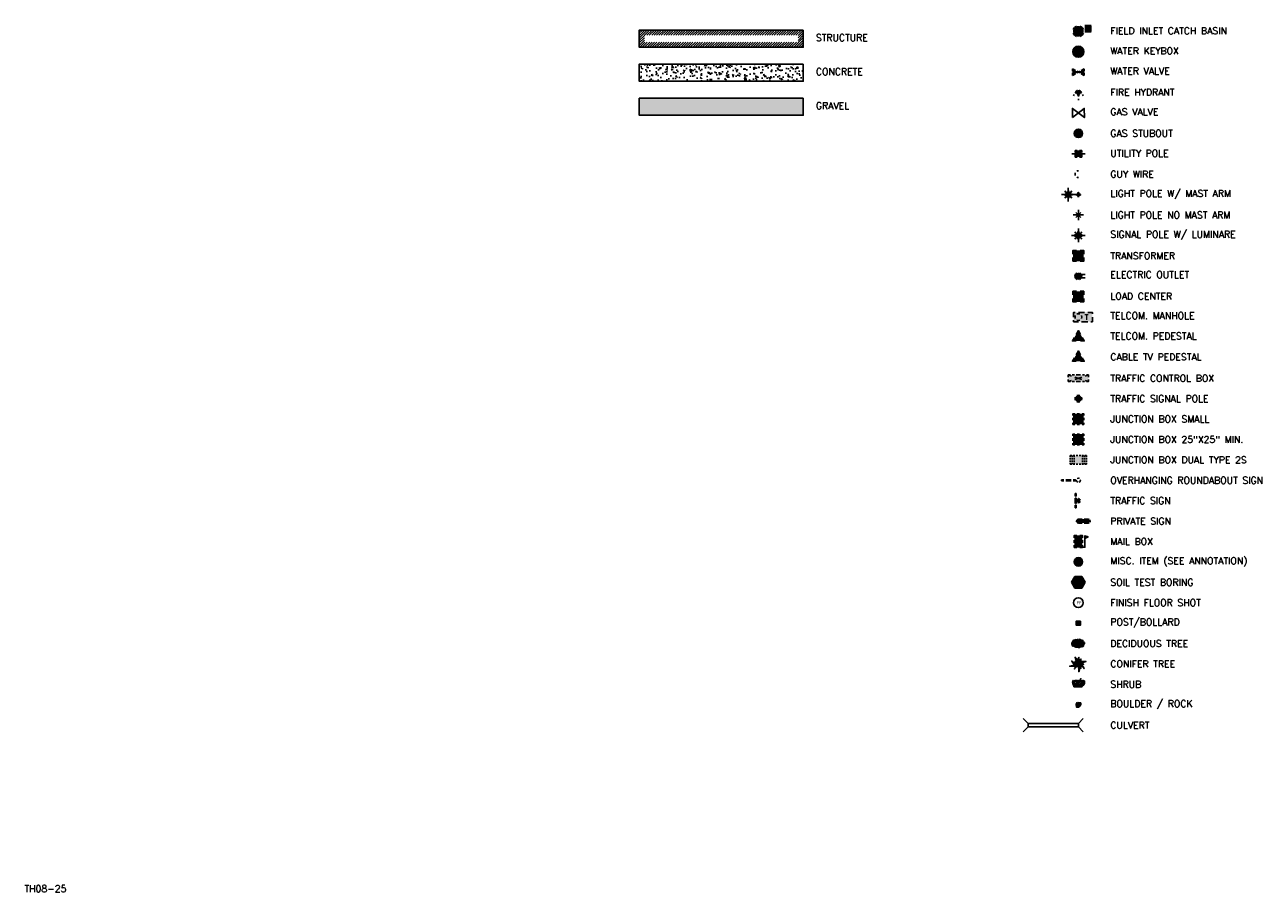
# Model space of a CAD drawing. Header units: feet. Extents: x 351431 to 355879, y 310968 to 329728.
# Tile 256 of 256: x 352930 to 353841, y 327866 to 328503. Entities that reach past the tile are written whole.
import ezdxf
from ezdxf.enums import TextEntityAlignment as Align

# ---------------------------------------------------------------- set-up
doc = ezdxf.new("R2010")
doc.units = ezdxf.units.FT
doc.header["$MEASUREMENT"] = 0
for name, color, linetype in [('EHIST', 56, 'Continuous'), ('EHYSC', 161, 'Continuous'), ('EHYSU', 2, 'Continuous'), ('ES-MASK', 155, 'Continuous'), ('ESMask', 155, 'Continuous'), ('ETGH', 4, 'Continuous'), ('S-LEGEND', 2, 'Continuous')]:
    doc.layers.add(name, color=color, linetype=linetype)
doc.styles.add('ANNO-TOPO', font='simplex.shx')
doc.styles.add('L100', font='simplex', dxfattribs={"height": 5})
doc.styles.add('L140', font='simplex', dxfattribs={"height": 7})
doc.styles.add('L60', font='simplex', dxfattribs={"height": 2.4})
doc.styles.add('L80', font='simplex', dxfattribs={"height": 4})

# ---------------------------------------------------------------- blocks, each defined once
blk = doc.blocks.new('TH')
blk.add_hatch(color=256).paths.add_polyline_path([(-0.05, 0.087), (0.05, 0.087), (0.1, 0), (0.05, -0.087), (-0.05, -0.087), (-0.1, 0)])
for p, q in [((-0.1, 0), (-0.05, 0.087)), ((-0.05, -0.087), (-0.1, 0)), ((-0.05, 0.087), (0.05, 0.087)), ((0.05, 0.087), (0.1, 0)), ((0.1, 0), (0.05, -0.087)), ((0.05, -0.087), (-0.05, -0.087))]:
    blk.add_line(p, q)
blk.add_text('TH', height=0.06).set_placement((-0.053, -0.026))
blk = doc.blocks.new('ESIELOUT')
for p, q in [((-0.043, 0.025), (0.1, 0.025)), ((0.1, -0.025), (-0.043, -0.025))]:
    blk.add_line(p, q)
for start, end in [(109.5043, 250.4953), (289.6904, 70.3091)]:
    blk.add_arc((0, 0), 0.05, start, end)
at = {"layer": 'ESMask', "const_width": 0.05}
blk.add_lwpolyline([(0.008, -0.024, 0.998377), (-0.008, 0.024, 1.001626), (0.008, -0.024, -0.622608)], format="xyb", dxfattribs=at)
at = {"layer": 'ESMask'}
for points in [[(0, 0), (-0.017, 0.047)], [(0.017, -0.047), (0, 0)]]:
    blk.add_lwpolyline(points, dxfattribs=at)
blk = doc.blocks.new('ESIPOST')
blk.add_lwpolyline([(0.03, 0.03), (0.03, -0.03), (-0.03, -0.03), (-0.03, 0.03), (0.03, 0.03)])
at = {"layer": 'ESMask'}
blk.add_solid([(-0.03, -0.03), (-0.03, 0.03), (0.03, -0.03), (0.03, 0.03)], dxfattribs=at)
blk = doc.blocks.new('ESUANCHOR')
for start, end in [(155, 205), (90, 115), (245, 270)]:
    blk.add_arc((0, 0), 0.0492, start, end)
blk = doc.blocks.new('ESUDFI')
for p, q in [((-0.025, 0.012), (-0.012, 0.025)), ((-0.012, -0.012), (0.012, 0.012)), ((0.001, 0.038), (0.013, 0.051)), ((0.024, 0.024), (0.037, 0.037)), ((0.038, 0.001), (0.051, 0.014)), ((-0.051, -0.014), (-0.037, 0)), ((-0.037, -0.037), (-0.024, -0.024)), ((-0.013, -0.051), (0, -0.037)), ((0.013, -0.024), (0.025, -0.012))]:
    blk.add_line(p, q)
for radius, start, end in [(0.0787, 110, 160), (0.0525, 152.8055, 297.8903), (0.0525, 332.8055, 117.8903), (0.0787, 20, 70), (0.0787, 200, 250), (0.0787, 290, 340)]:
    blk.add_arc((0, 0), radius, start, end)
at = {"layer": 'ESMask', "const_width": 0.0787}
blk.add_lwpolyline([(-0.039, 0, 1), (0.039, 0, 1)], format="xyb", close=True, dxfattribs=at)
at = {"layer": 'ESMask', "color": 155}
blk.add_solid([(0.091, -0.018), (0.091, 0.096), (0.193, -0.018), (0.193, 0.096)], dxfattribs=at)
at = {"style": 'L80'}
blk.add_text('FI', height=0.08, dxfattribs=at).set_placement((0.108, -0.001))
blk = doc.blocks.new('ESUELOAD')
for p, q in [((-0.079, 0.079), (-0.053, 0.053)), ((-0.026, 0.026), (0.026, -0.026)), ((-0.026, -0.026), (0.026, 0.026)), ((0.053, 0.053), (0.079, 0.079)), ((-0.079, -0.079), (-0.053, -0.053)), ((0.053, -0.053), (0.079, -0.079))]:
    blk.add_line(p, q)
for points in [[(-0.079, 0.026), (-0.079, 0.079), (-0.026, 0.079)], [(0.026, 0.079), (0.079, 0.079), (0.079, 0.026)], [(-0.026, -0.079), (-0.079, -0.079), (-0.079, -0.026)], [(0.079, -0.026), (0.079, -0.079), (0.026, -0.079)]]:
    blk.add_lwpolyline(points)
at = {"layer": 'ESMask'}
blk.add_solid([(-0.079, -0.079), (-0.079, 0.079), (0.079, -0.079), (0.079, 0.079)], dxfattribs=at)
blk = doc.blocks.new('ESUETRANS')
for p, q in [((-0.079, 0.079), (-0.031, 0.031)), ((0.031, 0.031), (0.079, 0.079)), ((-0.079, -0.079), (-0.031, -0.031)), ((0.031, -0.031), (0.079, -0.079))]:
    blk.add_line(p, q)
for points in [[(-0.079, 0.026), (-0.079, 0.079), (-0.026, 0.079)], [(0.026, 0.079), (0.079, 0.079), (0.079, 0.026)], [(-0.079, -0.079), (-0.079, -0.026)], [(-0.026, -0.079), (-0.079, -0.079)], [(0.079, -0.026), (0.079, -0.079), (0.026, -0.079)]]:
    blk.add_lwpolyline(points)
at = {"layer": 'ESMask'}
blk.add_solid([(-0.079, 0.079), (-0.079, -0.079), (0.079, 0.079), (0.079, -0.079)], dxfattribs=at)
at = {"style": 'L80'}
blk.add_text('E', height=0.08, dxfattribs=at).set_placement((-0.023, -0.039))
blk = doc.blocks.new('ESUFHYDRANT')
at = {"layer": 'ESMask'}
h = blk.add_hatch(color=256, dxfattribs=at)
edge = h.paths.add_edge_path()
edge.add_arc((0, 0), 0.0366, 0, 360)
for p, q in [((-0.034, 0.014), (-0.045, -0.004)), ((0.034, 0.014), (0.045, -0.004)), ((-0.061, -0.029), (-0.072, -0.046)), ((0.001, -0.037), (0.001, -0.06)), ((0.001, -0.09), (0.001, -0.113)), ((0.061, -0.029), (0.072, -0.046))]:
    blk.add_line(p, q)
for start, end in [(113.5027, 198.7163), (341.5234, 67.3915), (244.7963, 295.4434)]:
    blk.add_arc((0, 0), 0.0366, start, end)
blk = doc.blocks.new('ESUgasvalve')
blk.add_lwpolyline([(-0.087, -0.068), (-0.088, 0.068), (0.088, -0.068), (0.087, 0.068)], close=True)
at = {"layer": 'ESMask'}
for points in [[(0, 0), (-0.087, -0.068), (-0.088, 0.068), (0, 0)], [(0, 0), (0.087, 0.068), (0.088, -0.068), (0, 0)]]:
    blk.add_solid(points, dxfattribs=at)
blk = doc.blocks.new('ESUPOLE')
for p, q in [((-0.049, 0), (-0.098, 0)), ((-0.049, 0.049), (-0.017, 0.049)), ((-0.049, 0.017), (-0.049, 0.049)), ((0.017, 0.049), (0.049, 0.049)), ((0.049, 0.049), (0.049, 0.017)), ((0.098, 0), (0.049, 0)), ((-0.049, -0.049), (-0.049, -0.017)), ((-0.017, -0.049), (-0.049, -0.049)), ((0.049, -0.049), (0.017, -0.049)), ((0.049, -0.017), (0.049, -0.049))]:
    blk.add_line(p, q)
at = {"layer": 'ESMask'}
blk.add_solid([(-0.049, -0.049), (-0.049, 0.049), (0.049, -0.049), (0.049, 0.049)], dxfattribs=at)
blk = doc.blocks.new('ESUTMHOLE')
for points in [[(-0.046, 0.069), (-0.069, 0.069), (-0.069, 0)], [(0.092, 0.069), (0, 0.069)], [(0.207, 0.046), (0.207, 0.069), (0.138, 0.069)], [(0.184, -0.069), (0.207, -0.069), (0.207, 0)], [(-0.069, -0.046), (-0.069, -0.069)], [(-0.069, -0.069), (0, -0.069)], [(0.046, -0.069), (0.138, -0.069)]]:
    blk.add_lwpolyline(points)
for start, end in [(155, 205), (65, 115), (335, 25), (245, 295)]:
    blk.add_arc((0, 0), 0.0492, start, end)
at = {"layer": 'ESMask'}
blk.add_solid([(-0.069, -0.069), (-0.069, 0.069), (0.207, -0.069), (0.207, 0.069)], dxfattribs=at)
at = {"style": 'L80'}
blk.add_text('T', height=0.08, dxfattribs=at).set_placement((0.094, -0.042))
blk = doc.blocks.new('ESUTPED')
for points in [[(-0.032, 0.044), (0, 0.1), (0.032, 0.044)], [(-0.032, -0.05), (-0.087, -0.05), (-0.058, -0.001)], [(0.058, -0.001), (0.087, -0.05), (0.032, -0.05)]]:
    blk.add_lwpolyline(points)
at = {"layer": 'ESMask'}
blk.add_solid([(-0.087, -0.05), (0, 0.1), (0.087, -0.05)], dxfattribs=at)
at = {"style": 'L60'}
blk.add_text('T', height=0.0528, dxfattribs=at).set_placement((0, 0), align=Align.MIDDLE)
blk = doc.blocks.new('ESUVALVE')
for p, q in [((-0.087, 0.012), (-0.087, 0.049)), ((-0.043, 0.025), (-0.087, 0.049)), ((0.022, -0.012), (-0.022, 0.012)), ((0.022, 0.012), (-0.022, -0.012)), ((0.087, 0.049), (0.043, 0.025)), ((0.087, 0.012), (0.087, 0.049)), ((-0.087, -0.049), (-0.087, -0.012)), ((-0.043, -0.025), (-0.087, -0.049)), ((0.087, -0.049), (0.043, -0.025)), ((0.087, -0.049), (0.087, -0.012))]:
    blk.add_line(p, q)
at = {"layer": 'ESMask'}
blk.add_solid([(-0.087, -0.049), (-0.087, 0.049), (0.087, 0.049), (0.087, -0.049)], dxfattribs=at)
blk = doc.blocks.new('ESUVPED')
for points in [[(-0.033, -0.049), (-0.087, -0.049), (-0.058, 0)], [(-0.033, 0.044), (0, 0.101), (0.032, 0.044)], [(0.058, 0), (0.086, -0.049), (0.032, -0.049)]]:
    blk.add_lwpolyline(points)
at = {"layer": 'ESMask'}
blk.add_solid([(-0.087, -0.049), (0, 0.101), (0.086, -0.049)], dxfattribs=at)
at = {"style": 'L60'}
blk.add_text('V', height=0.0528, dxfattribs=at).set_placement((-0.001, 0.004), align=Align.MIDDLE)
blk = doc.blocks.new('ESUWKEY')
at = {"layer": 'ESMask'}
h = blk.add_hatch(color=256, dxfattribs=at)
edge = h.paths.add_edge_path()
edge.add_arc((0, 0), 0.0818, 0, 360)
for p, q in [((-0.036, 0.02), (-0.071, 0.041)), ((-0.071, 0.01), (-0.071, 0.041)), ((0.018, -0.01), (-0.018, 0.01)), ((0.018, 0.01), (-0.018, -0.01)), ((0.071, 0.041), (0.036, 0.02)), ((0.071, 0.01), (0.071, 0.041)), ((-0.071, -0.041), (-0.071, -0.01)), ((-0.036, -0.02), (-0.071, -0.041)), ((0.071, -0.041), (0.036, -0.02)), ((0.071, -0.041), (0.071, -0.01))]:
    blk.add_line(p, q)
blk.add_circle((0, 0), 0.0818)
blk = doc.blocks.new('ESIBLDR')
blk.add_lwpolyline([(-0.007, 0.033), (-0.023, 0.027), (-0.03, 0.006), (-0.028, -0.033), (-0.01, -0.034), (0.008, -0.037), (0.022, -0.02), (0.034, 0.003), (0.034, 0.027), (0.008, 0.027)], close=True)
at = {"layer": 'ESMask'}
for points in [[(0.008, 0.027), (-0.007, 0.033), (-0.03, 0.006), (-0.023, 0.027)], [(-0.028, -0.033), (0.008, 0.027), (-0.03, 0.006), (0.008, 0.027)], [(0.022, -0.02), (0.008, -0.037), (0.008, 0.027), (-0.028, -0.033)], [(0.008, 0.027), (0.034, 0.027), (0.022, -0.02), (0.034, 0.003)]]:
    blk.add_solid(points, dxfattribs=at)
blk = doc.blocks.new('ESIDTREE')
blk.add_lwpolyline([(-0.083, 0.021, -0.658219), (-0.054, 0.049, -0.594626), (-0.025, 0.05, -0.704437), (0.005, 0.05, -0.885068), (0.042, 0.044, -0.916303), (0.072, 0.022, -1.027393), (0.075, -0.014, -0.880235), (0.036, -0.043, -0.569977), (-0.009, -0.052, -0.370407), (-0.061, -0.036, -0.824221), (-0.092, -0.01, -0.566054), (-0.083, 0.021, -0.480508)], format="xyb")
at = {"layer": 'ESMask', "const_width": 0.01}
blk.add_lwpolyline([(-0.078, 0.023, -0.792768), (-0.051, 0.041, -0.768721), (-0.029, 0.047, 0.639322), (-0.02, 0.048, -0.704437), (0, 0.048, 0.72706), (0.01, 0.048, -0.885068), (0.037, 0.044, 0.713475), (0.045, 0.041, -0.916303), (0.068, 0.025, 0.615666), (0.073, 0.017, -1.027393), (0.075, -0.009, 0.556873), (0.071, -0.017, -0.880235), (0.04, -0.04, 0.556256), (0.032, -0.041, -0.62875), (-0.007, -0.046, -0.457201), (-0.06, -0.028, -1.148825), (-0.085, -0.009, -0.666281), (-0.081, 0.016, 0.45741)], format="xyb", close=True, dxfattribs=at)
at = {"layer": 'ESMask'}
for points in [[(-0.083, 0.021), (-0.092, -0.01), (0.072, 0.022), (0.075, -0.014)], [(-0.083, 0.021), (-0.054, 0.049), (0.072, 0.022), (0.042, 0.044)], [(-0.079, 0.033), (-0.073, 0.024), (-0.064, 0.047), (-0.057, 0.037)], [(-0.019, 0.044), (-0.016, 0.053), (0, 0.042), (-0.001, 0.052)], [(0.01, 0.043), (0.017, 0.057), (0.035, 0.04), (0.034, 0.055)], [(0.045, 0.038), (0.056, 0.046), (0.063, 0.023), (0.07, 0.033)], [(0.07, -0.007), (0.085, -0.004), (0.069, 0.017), (0.082, 0.015)], [(-0.087, -0.008), (-0.084, -0.034), (0.075, -0.011), (0.065, -0.043)], [(-0.049, -0.033), (-0.05, -0.043), (0.029, -0.038), (0.018, -0.055)]]:
    blk.add_solid(points, dxfattribs=at)
blk = doc.blocks.new('ESIMAIL')
for points in [[(-0.06, 0.054), (-0.06, 0.09), (-0.021, 0.09)], [(-0.06, -0.018), (-0.06, 0.018)], [(0.02, 0.09), (0.06, 0.09), (0.06, 0.054)], [(0.06, -0.085), (0.097, -0.085), (0.097, 0.084), (0.142, 0.067), (0.097, 0.045)], [(0.06, 0.018), (0.06, -0.018)], [(-0.06, -0.09), (-0.06, -0.054)], [(-0.021, -0.09), (-0.06, -0.09)], [(0.06, -0.054), (0.06, -0.09), (0.02, -0.09)]]:
    blk.add_lwpolyline(points)
at = {"layer": 'ESMask'}
for points in [[(-0.06, 0.09), (-0.06, -0.09), (0.06, 0.09), (0.061, -0.091)], [(0.097, 0.045), (0.142, 0.067), (0.097, 0.084), (0.097, 0.045)]]:
    blk.add_solid(points, dxfattribs=at)
at = {"style": 'L80'}
blk.add_text('MB', height=0.08, rotation=90, dxfattribs=at).set_placement((0.037, -0.069))
blk = doc.blocks.new('ESIPUBSIGN')
at = {"layer": 'ESMask'}
h = blk.add_hatch(color=256, dxfattribs=at)
edge = h.paths.add_edge_path()
edge.add_arc((0, 0), 0.03, 90, 450)
for p, q in [((-0.03, 0.105), (-0.045, 0.105)), ((-0.045, 0.105), (-0.045, 0.066)), ((-0.045, 0.038), (-0.045, -0.039)), ((-0.03, 0.105), (-0.03, 0.066)), ((-0.03, 0.038), (-0.03, -0.039)), ((-0.045, -0.067), (-0.045, -0.106)), ((-0.03, -0.106), (-0.045, -0.106)), ((-0.03, -0.067), (-0.03, -0.106))]:
    blk.add_line(p, q)
for start, end in [(144.2314, 216.3563), (17.9702, 107.0495), (253.5383, 340.7883)]:
    blk.add_arc((0, 0), 0.03, start, end)
blk.add_solid([(-0.045, -0.106), (-0.03, -0.106), (-0.045, 0.105), (-0.03, 0.105)], dxfattribs=at)
blk = doc.blocks.new('ESIPVTSIGN')
for p, q in [((0.057, 0.029), (0, 0.029)), ((0.143, 0.029), (0.086, 0.029)), ((0, -0.029), (0.057, -0.029)), ((0.086, -0.029), (0.143, -0.029))]:
    blk.add_line(p, q)
for centre, start, end in [((0, 0), 145.0682, 214.9318), ((0, 0), 55.0682, 124.9318), ((0, 0), 325.0682, 34.9318), ((0.143, 0), 145.0682, 214.9318), ((0.143, 0), 55.0682, 124.9318), ((0.143, 0), 325.0682, 34.9318), ((0, 0), 235.0682, 304.9318), ((0.143, 0), 235.0682, 304.9318)]:
    blk.add_arc(centre, 0.0286, start, end)
at = {"layer": 'ESMask', "const_width": 0.0286}
for points in [[(0.005, -0.013, 0.998377), (-0.005, 0.013, 1.001626), (0.005, -0.013, -0.622608)], [(0.148, -0.013, 0.998377), (0.138, 0.013, 1.001626), (0.148, -0.013, -0.622608)]]:
    blk.add_lwpolyline(points, format="xyb", dxfattribs=at)
at = {"layer": 'ESMask'}
blk.add_solid([(0, 0.029), (0.143, 0.029), (0, -0.029), (0.143, -0.029)], dxfattribs=at)
blk = doc.blocks.new('ESISHRUB')
blk.add_lwpolyline([(-0.065, -0.037), (0.052, -0.036), (0.055, -0.028), (0.079, -0.006), (0.09, 0.018), (0.092, 0.051), (0.068, 0.035), (0.078, 0.059), (0.06, 0.034), (0.062, 0.058), (0.046, 0.032), (0.039, 0.059), (0.033, 0.036), (0.03, 0.06), (0.037, 0.084), (0.029, 0.06), (0.021, 0.034), (0.019, 0.059), (0.009, 0.034), (0.004, 0.008), (0, 0.037), (-0.002, 0.06), (-0.013, 0.037), (-0.015, 0.06), (-0.026, 0.037), (-0.032, 0.061), (-0.033, 0.037), (-0.042, 0.06), (-0.05, 0.037), (-0.051, 0.061), (-0.058, 0.037), (-0.06, 0.011), (-0.066, 0.035), (-0.079, 0.058), (-0.069, 0.034), (-0.072, 0.01), (-0.088, 0.035), (-0.08, 0.011), (-0.07, -0.012)], close=True)
at = {"layer": 'ESMask'}
for points in [[(-0.088, 0.035), (-0.08, 0.011), (-0.072, 0.01), (-0.07, -0.012)], [(-0.079, 0.058), (-0.069, 0.034), (-0.066, 0.035), (-0.079, 0.058)], [(-0.069, 0.034), (-0.072, 0.01), (-0.066, 0.035), (-0.06, 0.011)], [(-0.07, -0.012), (-0.06, 0.011), (-0.072, 0.01), (-0.07, -0.012)], [(-0.065, -0.037), (0.004, 0.008), (-0.07, -0.012), (-0.06, 0.011)], [(0.052, -0.036), (0.055, -0.028), (-0.065, -0.037), (0.004, 0.008)], [(-0.06, 0.011), (-0.05, 0.037), (-0.058, 0.037), (-0.06, 0.011)], [(-0.06, 0.011), (-0.05, 0.037), (-0.033, 0.037), (-0.06, 0.011)], [(-0.06, 0.011), (-0.033, 0.037), (-0.026, 0.037), (-0.06, 0.011)], [(-0.06, 0.011), (-0.026, 0.037), (-0.013, 0.037), (-0.06, 0.011)], [(-0.06, 0.011), (-0.013, 0.037), (0.004, 0.008), (0, 0.037)], [(-0.058, 0.037), (-0.051, 0.061), (-0.05, 0.037), (-0.058, 0.037)], [(-0.05, 0.037), (-0.042, 0.06), (-0.033, 0.037), (-0.05, 0.037)], [(-0.033, 0.037), (-0.032, 0.061), (-0.026, 0.037), (-0.033, 0.037)], [(-0.026, 0.037), (-0.015, 0.06), (-0.013, 0.037), (-0.026, 0.037)], [(-0.013, 0.037), (-0.002, 0.06), (0, 0.037), (-0.013, 0.037)], [(0.004, 0.008), (0.009, 0.034), (0.021, 0.034), (0.019, 0.059)], [(0.004, 0.008), (0.021, 0.034), (0.046, 0.032), (0.033, 0.036)], [(0.004, 0.008), (0.046, 0.032), (0.06, 0.034), (0.004, 0.008)], [(0.004, 0.008), (0.06, 0.034), (0.055, -0.028), (0.079, -0.006)], [(0.021, 0.034), (0.029, 0.06), (0.033, 0.036), (0.03, 0.06)], [(0.029, 0.06), (0.037, 0.084), (0.03, 0.06), (0.029, 0.06)], [(0.033, 0.036), (0.039, 0.059), (0.046, 0.032), (0.033, 0.036)], [(0.046, 0.032), (0.062, 0.058), (0.06, 0.034), (0.046, 0.032)], [(0.06, 0.034), (0.078, 0.059), (0.068, 0.035), (0.06, 0.034)], [(0.06, 0.034), (0.068, 0.035), (0.079, -0.006)], [(0.068, 0.035), (0.092, 0.051), (0.079, -0.006), (0.09, 0.018)]]:
    blk.add_solid(points, dxfattribs=at)
blk = doc.blocks.new('ESUELECTRO')
for p, q in [((-0.1, 0), (-0.05, 0)), ((-0.053, 0.053), (-0.035, 0.035)), ((0, 0.1), (0, 0.05)), ((0.053, 0.053), (0.035, 0.035)), ((0.05, 0), (0.1, 0)), ((-0.035, -0.035), (-0.053, -0.053)), ((0, -0.05), (0, -0.1)), ((0.035, -0.035), (0.053, -0.053))]:
    blk.add_line(p, q)
for start, end in [(157.6875, 202.3125), (67.3808, 113.2754), (337.2444, 22.338), (246.201, 290.9323)]:
    blk.add_arc((0, 0), 0.05, start, end)
at = {"layer": 'ESMask', "const_width": 0.0499}
blk.add_lwpolyline([(-0.025, 0, 1), (0.025, 0, 1)], format="xyb", close=True, dxfattribs=at)
blk = doc.blocks.new('ESUFCTRL')
for p, q in [((-0.148, 0.049), (-0.1, 0.033)), ((-0.05, 0.017), (0.05, -0.017)), ((-0.05, -0.017), (0.05, 0.017)), ((0.1, 0.033), (0.148, 0.049)), ((-0.148, -0.049), (-0.1, -0.033)), ((0.1, -0.033), (0.148, -0.049))]:
    blk.add_line(p, q)
for points in [[(-0.148, 0.017), (-0.148, 0.049), (-0.118, 0.049)], [(-0.089, 0.049), (-0.059, 0.049)], [(-0.03, 0.049), (0.03, 0.049)], [(0.059, 0.049), (0.089, 0.049)], [(0.118, 0.049), (0.148, 0.049), (0.148, 0.017)], [(-0.148, -0.049), (-0.148, -0.017)], [(-0.118, -0.049), (-0.148, -0.049)], [(-0.059, -0.049), (-0.089, -0.049)], [(0.03, -0.049), (-0.03, -0.049)], [(0.089, -0.049), (0.059, -0.049)], [(0.148, -0.017), (0.148, -0.049), (0.118, -0.049)]]:
    blk.add_lwpolyline(points)
at = {"layer": 'ESMask'}
blk.add_solid([(-0.148, -0.049), (-0.148, 0.049), (0.148, -0.049), (0.148, 0.049)], dxfattribs=at)
blk = doc.blocks.new('ESUFJBOX2')
for points in [[(-0.079, 0.054), (-0.079, 0.079), (-0.054, 0.079)], [(-0.079, -0.018), (-0.079, 0.018)], [(-0.052, 0.018), (-0.052, 0.052), (-0.018, 0.052)], [(-0.018, 0.079), (0.018, 0.079)], [(0.018, 0.052), (0.052, 0.052), (0.052, 0.018)], [(0.054, 0.079), (0.079, 0.079), (0.079, 0.054)], [(0.079, 0.018), (0.079, -0.018)], [(-0.079, -0.079), (-0.079, -0.054)], [(-0.054, -0.079), (-0.079, -0.079)], [(-0.052, -0.052), (-0.052, -0.018)], [(-0.018, -0.052), (-0.052, -0.052)], [(0.018, -0.079), (-0.018, -0.079)], [(0.052, -0.018), (0.052, -0.052), (0.018, -0.052)], [(0.079, -0.054), (0.079, -0.079), (0.054, -0.079)]]:
    blk.add_lwpolyline(points)
at = {"layer": 'ESMask'}
blk.add_solid([(-0.079, -0.079), (-0.079, 0.079), (0.079, -0.079), (0.079, 0.079)], dxfattribs=at)
blk = doc.blocks.new('ESUFJBOX3')
for p, q in [((-0.12, 0.062), (-0.096, 0.062)), ((-0.12, 0.042), (-0.12, 0.062)), ((-0.12, 0.008), (-0.12, 0.027)), ((-0.092, 0.042), (-0.092, 0.062)), ((-0.092, 0.008), (-0.092, 0.027)), ((-0.077, 0.062), (-0.053, 0.062)), ((-0.062, 0.042), (-0.062, 0.062)), ((-0.062, 0.008), (-0.062, 0.027)), ((-0.034, 0.062), (-0.01, 0.062)), ((0.01, 0.062), (0.034, 0.062)), ((0.053, 0.062), (0.077, 0.062)), ((0.062, 0.042), (0.062, 0.062)), ((0.062, 0.008), (0.062, 0.027)), ((0.092, 0.042), (0.092, 0.062)), ((0.092, 0.008), (0.092, 0.027)), ((0.096, 0.062), (0.12, 0.062)), ((0.12, 0.042), (0.12, 0.062)), ((0.12, 0.008), (0.12, 0.027)), ((-0.12, -0.027), (-0.12, -0.008)), ((-0.12, -0.062), (-0.12, -0.042)), ((-0.12, -0.062), (-0.096, -0.062)), ((-0.092, -0.027), (-0.092, -0.008)), ((-0.092, -0.062), (-0.092, -0.042)), ((-0.077, -0.062), (-0.053, -0.062)), ((-0.062, -0.027), (-0.062, -0.008)), ((-0.062, -0.062), (-0.062, -0.042)), ((-0.034, -0.062), (-0.01, -0.062)), ((0.01, -0.062), (0.034, -0.062)), ((0.053, -0.062), (0.077, -0.062)), ((0.062, -0.027), (0.062, -0.008)), ((0.062, -0.062), (0.062, -0.042)), ((0.092, -0.027), (0.092, -0.008)), ((0.092, -0.062), (0.092, -0.042)), ((0.096, -0.062), (0.12, -0.062)), ((0.12, -0.027), (0.12, -0.008)), ((0.12, -0.062), (0.12, -0.042))]:
    blk.add_line(p, q)
at = {"layer": 'ESMask'}
blk.add_solid([(-0.12, 0.062), (0.12, 0.062), (-0.12, -0.062), (0.12, -0.062)], dxfattribs=at)
blk = doc.blocks.new('ESUFSIG')
for start, end in [(155, 205), (65, 115), (335, 25), (245, 295)]:
    blk.add_arc((0, 0), 0.0492, start, end)
at = {"layer": 'ESMask', "const_width": 0.0492}
blk.add_lwpolyline([(-0.025, 0, 1), (0.025, 0, 1)], format="xyb", close=True, dxfattribs=at)
blk = doc.blocks.new('FFLR')
blk.add_circle((0, 0), 0.0722)
blk.add_text('FF', height=0.0446).set_placement((-0.027, -0.023))
blk = doc.blocks.new('ESICTREE')
blk.add_lwpolyline([(-0.023, 0.033), (0.009, 0.095), (0.012, 0.032), (0.038, 0.071), (0.037, 0.034), (0.112, 0.036), (0.051, 0.014), (0.078, -0.005), (0.036, -0.003), (0.005, -0.114), (0.002, -0.018), (-0.059, -0.074), (-0.037, -0.035), (-0.13, -0.035), (-0.058, -0.016), (-0.098, 0.043), (-0.046, 0), (-0.049, 0.04)], close=True)
for points in [[(-0.026, 0.033), (-0.048, 0.099), (-0.009, 0.06)], [(0.048, -0.004), (0.084, -0.067), (0.032, -0.016), (0.037, -0.063), (0.025, -0.043)]]:
    blk.add_lwpolyline(points)
at = {"layer": 'ESMask'}
for points in [[(-0.037, -0.035), (-0.058, -0.016), (-0.046, 0), (-0.098, 0.043)], [(-0.046, 0), (-0.037, -0.035), (-0.049, 0.04), (-0.023, 0.033)], [(-0.026, 0.033), (-0.048, 0.099), (-0.023, 0.033), (-0.009, 0.06)], [(-0.023, 0.033), (0.009, 0.095), (-0.037, -0.035), (0.002, -0.018)], [(0.002, -0.018), (0.009, 0.095), (0.036, -0.003), (0.012, 0.032)], [(0.012, 0.032), (0.038, 0.071), (0.036, -0.003), (0.037, 0.034)], [(0.037, 0.034), (0.112, 0.036), (0.036, -0.003), (0.051, 0.014)], [(0.036, -0.003), (0.051, 0.014), (0.078, -0.005)], [(-0.037, -0.035), (-0.13, -0.035), (-0.058, -0.016)], [(-0.037, -0.035), (0.002, -0.018), (-0.059, -0.074)], [(0.002, -0.018), (0.036, -0.003), (0.005, -0.114)], [(0.025, -0.043), (0.037, -0.063), (0.032, -0.016)], [(0.032, -0.016), (0.036, -0.003), (0.084, -0.067), (0.048, -0.004)]]:
    blk.add_solid(points, dxfattribs=at)
blk = doc.blocks.new('ESILLITE')
at = {"layer": 'ESMask'}
h = blk.add_hatch(color=256, dxfattribs=at)
edge = h.paths.add_edge_path()
edge.add_arc((0, 0), 0.0225, 0, 360)
for p, q in [((-0.016, 0.016), (-0.037, 0.037)), ((0, 0.075), (0, 0.022)), ((0.016, 0.016), (0.038, 0.038)), ((-0.023, 0), (-0.075, 0)), ((-0.016, -0.016), (-0.037, -0.037)), ((0, -0.023), (0, -0.075)), ((0.016, -0.016), (0.037, -0.037)), ((0.022, 0), (0.075, 0))]:
    blk.add_line(p, q)
for start, end in [(145.5453, 169.4253), (100.655, 124.235), (55.8359, 79.345), (10.5782, 34.5257), (190.7354, 214.1926), (235.503, 259.345), (280.655, 304.414), (325.7245, 349.2682)]:
    blk.add_arc((0, 0), 0.0225, start, end)
blk = doc.blocks.new('ESUFJBOX1')
for points in [[(-0.079, 0.054), (-0.079, 0.079), (-0.054, 0.079)], [(-0.079, -0.018), (-0.079, 0.018)], [(-0.018, 0.079), (0.018, 0.079)], [(0.054, 0.079), (0.079, 0.079), (0.079, 0.054)], [(0.079, 0.018), (0.079, -0.018)], [(-0.079, -0.079), (-0.079, -0.054)], [(-0.054, -0.079), (-0.079, -0.079)], [(0.018, -0.079), (-0.018, -0.079)], [(0.079, -0.054), (0.079, -0.079), (0.054, -0.079)]]:
    blk.add_lwpolyline(points)
at = {"layer": 'ESMask'}
blk.add_solid([(-0.079, -0.079), (-0.079, 0.079), (0.079, -0.079), (0.079, 0.079)], dxfattribs=at)
blk = doc.blocks.new('ESUFMALUM')
for p, q in [((-0.1, -0.148), (-0.05, -0.148)), ((-0.053, -0.095), (-0.035, -0.112)), ((0, -0.03), (0, -0.098)), ((0.053, -0.095), (0.035, -0.112)), ((0.05, -0.148), (0.1, -0.148)), ((-0.035, -0.183), (-0.053, -0.201)), ((0, -0.198), (0, -0.248)), ((0.035, -0.183), (0.053, -0.201))]:
    blk.add_line(p, q)
for centre, radius, start, end in [((0, 0), 0.0295, 153.6503, 206.3497), ((0, 0), 0.0295, 63.6503, 116.3497), ((0, 0), 0.0295, 333.6503, 26.3497), ((0, -0.148), 0.05, 166.7041, 193.2959), ((0, -0.148), 0.05, 121.7041, 148.2959), ((0, -0.148), 0.05, 211.7041, 238.2959), ((0, 0), 0.0295, 243.6503, 296.3497), ((0, -0.148), 0.05, 76.7041, 103.2959), ((0, -0.148), 0.05, 31.7041, 58.2959), ((0, -0.148), 0.05, 301.7041, 328.2959), ((0, -0.148), 0.05, 346.7041, 13.2959), ((0, -0.148), 0.05, 256.7041, 283.2959)]:
    blk.add_arc(centre, radius, start, end)
at = {"layer": 'ESMask'}
for points, const_width in [([(-0.015, 0, 1), (0.015, 0, 1)], 0.0295), ([(-0.025, -0.148, 1), (0.025, -0.148, 1)], 0.05)]:
    blk.add_lwpolyline(points, format="xyb", close=True, dxfattribs=dict(at, const_width=const_width))
blk = doc.blocks.new('PUNK')
at = {"layer": 'ES-MASK'}
h = blk.add_hatch(color=256, dxfattribs=at)
edge = h.paths.add_edge_path()
edge.add_arc((0, 0), 0.0625, 0, 360)
h = blk.add_hatch(color=256, dxfattribs=at)
edge = h.paths.add_edge_path()
edge.add_arc((0, 0), 0.0312, 0, 360)
blk.add_circle((0, 0), 0.0625)
at = {"style": 'L140'}
blk.add_text('?', height=0.0722, dxfattribs=at).set_placement((-0.001, 0.002), align=Align.MIDDLE_CENTER)
blk = doc.blocks.new('ESIGNMISC')
for p, q in [((-0.007, -0.04), (-0.007, -0.078)), ((-0.007, -0.106), (-0.007, -0.184)), ((0.007, -0.04), (0.007, -0.078)), ((0.007, -0.106), (0.007, -0.184)), ((-0.007, -0.212), (-0.007, -0.25)), ((0.007, -0.25), (-0.007, -0.25)), ((0.007, -0.212), (0.007, -0.25))]:
    blk.add_line(p, q)
for start, end in [(144.2314, 216.3563), (17.9702, 107.0495), (253.5383, 340.7883)]:
    blk.add_arc((0, 0), 0.03, start, end)
blk = doc.blocks.new('GASSTUB')
at = {"layer": 'ES-MASK'}
h = blk.add_hatch(color=256, dxfattribs=at)
edge = h.paths.add_edge_path()
edge.add_arc((0, 0), 0.0625, 0, 360)
h = blk.add_hatch(color=256, dxfattribs=at)
edge = h.paths.add_edge_path()
edge.add_arc((0, 0), 0.0312, 0, 360)
blk.add_circle((0, 0), 0.0625)
at = {"style": 'L140'}
blk.add_text('GS', height=0.05, dxfattribs=at).set_placement((-0.001, 0.002), align=Align.MIDDLE_CENTER)

msp = doc.modelspace()

# ---------------------------------------------------------------- hatches: boundary and pattern name
at = {"layer": 'EHIST'}
h = msp.add_hatch(dxfattribs=at)
h.set_pattern_fill('ANSI31', color=256, scale=10, style=0)
h.set_pattern_definition([(45, (-89999.3071, -77110.9357), (-0.8838834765, 0.8838834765), [])])
h.paths.add_polyline_path([(353502.79, 328499.27), (353382.23, 328499.27), (353382.23, 328486.77), (353502.79, 328486.77)])
h.paths.add_polyline_path([(353499.04, 328495.52), (353499.04, 328490.52), (353385.98, 328490.52), (353385.98, 328495.52)], flags=16)
at = {"layer": 'EHYSC'}
h = msp.add_hatch(dxfattribs=at)
h.set_pattern_fill('AR-CONC', color=256, scale=1.25, style=0)
h.set_pattern_definition([(50, (-89999.307, -77110.936), (8.96575228, -0.78440169), [0.9375, -10.3125]), (355, (-89999.307, -77110.936), (-1.73439167, 9.40240167), [0.75, -8.25]), (100.4514, (-89998.56, -77111.001), (7.23136727, 8.61799428), [0.79675237, -8.7642764]), (46.1842, (-89999.307, -77108.436), (13.3405131, -2.06898768), [1.40625, -15.46875]), (96.6356, (-89998.195, -77108.608), (11.68328382, 12.1764734), [1.1951286, -13.1464125]), (351.1842, (-89999.307, -77108.436), (11.6832743, 12.1764825), [1.125, -12.375]), (21, (-89998.057, -77109.061), (7.46133815, -5.03273613), [0.9375, -10.3125]), (326, (-89998.057, -77109.061), (3.04144165, 9.06437556), [0.75, -8.25]), (71.4514, (-89997.435, -77109.48), (10.50278286, 4.03163121), [0.79675238, -8.7642764]), (37.5, (-89999.307, -77110.9357), (0.151998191, 4.161173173), [0, -8.15, 0, -8.375, 0, -8.28125]), (7.5, (-89999.307, -77110.9357), (3.288369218, 4.9301464), [0, -4.775, 0, -7.9625, 0, -3.15625]), (327.5, (-90002.0946, -77110.9357), (6.672780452, -0.281935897), [0, -3.125, 0, -9.75, 0, -12.9375]), (317.5, (-90003.3446, -77110.936), (7.289827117, 1.25131228), [0, -4.0625, 0, -6.475, 0, -9.1875])])
h.paths.add_polyline_path([(353502.79, 328474.27), (353382.23, 328474.27), (353382.23, 328461.77), (353502.79, 328461.77)])
at = {"layer": 'EHYSU'}
h = msp.add_hatch(dxfattribs=at)
h.set_pattern_fill('AR-SAND', color=256, scale=1.25, style=0)
h.set_pattern_definition([(37.5, (350809.9016, 330326.623), (-0.0787417, 2.4085297), [0, -1.9, 0, -2.125, 0, -2.03125]), (7.5, (350809.9016, 330326.623), (2.212221, 3.5276826), [0, -1.025, 0, -1.7125, 0, -0.65625]), (327.5, (350808.3641, 330326.623), (3.8926773, 0.0070738), [0, -0.625, 0, -2.25, 0, -2.9375]), (317.5, (350808.364, 330326.623), (3.7576583, 1.0970945), [0, -0.3125, 0, -1.475, 0, -1.6875])])
h.paths.add_polyline_path([(353502.79, 328449.27), (353382.23, 328449.27), (353382.23, 328436.77), (353502.79, 328436.77)])

# ---------------------------------------------------------------- linework, layer by layer
at = {"layer": 'EHIST'}
msp.add_lwpolyline([(353502.79, 328499.27), (353382.23, 328499.27), (353382.23, 328486.77), (353502.79, 328486.77)], close=True, dxfattribs=at)
at = {"layer": 'EHYSC'}
msp.add_lwpolyline([(353502.79, 328474.27), (353382.23, 328474.27), (353382.23, 328461.77), (353502.79, 328461.77)], close=True, dxfattribs=at)
at = {"layer": 'EHYSU'}
msp.add_lwpolyline([(353502.79, 328449.27), (353382.23, 328449.27), (353382.23, 328436.77), (353502.79, 328436.77)], close=True, dxfattribs=at)
at = {"layer": 'S-LEGEND'}
for p, q in [((353668.18, 327989.66), (353664.63, 327993.21)), ((353668.18, 327987.16), (353664.63, 327983.61)), ((353705.12, 327989.66), (353708.67, 327993.21)), ((353705.12, 327987.16), (353708.67, 327983.61))]:
    msp.add_line(p, q, dxfattribs=at)
msp.add_lwpolyline([(353668.18, 327987.16), (353705.12, 327987.16), (353705.12, 327989.66), (353668.18, 327989.66)], close=True, dxfattribs=at)

# ---------------------------------------------------------------- block references
at = {"layer": 'S-LEGEND', "xscale": 50, "yscale": 50, "zscale": 50}
for name, p in [('ESUDFI', (353705.12, 328498.41)), ('ESUWKEY', (353705.12, 328483.41)), ('ESUVALVE', (353705.12, 328468.41)), ('ESUFHYDRANT', (353705.12, 328453.41)), ('ESUgasvalve', (353705.12, 328438.41)), ('GASSTUB', (353705.12, 328423.41)), ('ESUPOLE', (353705.12, 328408.41)), ('ESUANCHOR', (353705.12, 328393.41)), ('ESILLITE', (353705.12, 328363.41)), ('ESUELECTRO', (353705.12, 328348.41)), ('ESUETRANS', (353705.12, 328333.41)), ('ESIELOUT', (353705.12, 328318.41)), ('ESUELOAD', (353705.12, 328303.41)), ('ESUTMHOLE', (353705.12, 328288.41)), ('ESUTPED', (353705.12, 328273.41)), ('ESUVPED', (353705.12, 328258.41)), ('ESUFCTRL', (353705.12, 328243.41)), ('ESUFSIG', (353705.12, 328228.41)), ('ESUFJBOX1', (353705.12, 328213.41)), ('ESUFJBOX2', (353705.12, 328198.41)), ('ESUFJBOX3', (353705.12, 328183.41)), ('ESIPUBSIGN', (353705.12, 328153.41)), ('ESIPVTSIGN', (353705.12, 328138.41)), ('ESIMAIL', (353705.12, 328123.41)), ('PUNK', (353705.12, 328108.41)), ('TH', (353705.12, 328093.41)), ('FFLR', (353705.12, 328078.41)), ('ESIPOST', (353705.12, 328063.41)), ('ESIDTREE', (353705.12, 328048.41)), ('ESICTREE', (353705.12, 328033.41)), ('ESISHRUB', (353705.12, 328018.41)), ('ESIBLDR', (353705.12, 328003.41))]:
    msp.add_blockref(name, p, dxfattribs=at)
at = {"layer": 'S-LEGEND', "xscale": 50, "yscale": 50, "zscale": 50, "rotation": 270}
for name, p in [('ESUFMALUM', (353705.12, 328378.41)), ('ESIGNMISC', (353705.12, 328168.41))]:
    msp.add_blockref(name, p, dxfattribs=at)

# ---------------------------------------------------------------- texts
at = {"layer": 'ETGH', "insert": (352930.18, 327870.71), "char_height": 5, "attachment_point": 1, "style": 'ANNO-TOPO'}
msp.add_mtext('TH08-25', dxfattribs=at)
at = {"layer": 'S-LEGEND', "style": 'L100'}
for s, p in [('STRUCTURE', (353512.15, 328491.22)), ('CONCRETE', (353512.15, 328466.22)), ('GRAVEL', (353512.15, 328441.22))]:
    msp.add_text(s, height=5, dxfattribs=at).set_placement(p)
at = {"layer": 'S-LEGEND', "char_height": 5, "attachment_point": 4, "style": 'L100'}
for s, insert, width in [('FIELD INLET CATCH BASIN', (353728.66, 328498.82), 127.2387), ('WATER KEYBOX', (353728.66, 328484.05), 84.8069), ('WATER VALVE', (353728.66, 328469.28), 77.0564), ('FIRE HYDRANT', (353728.66, 328453.64), 77.3477), ('GAS VALVE', (353728.66, 328439.26), 62.594), ('GAS STUBOUT', (353728.66, 328423.41), 129.7569), ('UTILITY POLE', (353728.66, 328408.73), 71.1623), ('GUY WIRE', (353728.66, 328393.41), 48.8536), ('LIGHT POLE W/ MAST ARM', (353728.66, 328378.41), 129.7569), ('LIGHT POLE NO MAST ARM', (353728.66, 328363.41), 129.7569), ('SIGNAL POLE W/ LUMINARE', (353728.66, 328348.41), 138.5141), ('TRANSFORMER', (353728.66, 328333.41), 48.8536), ('ELECTRIC OUTLET', (353728.66, 328319.54), 102.4642), ('LOAD CENTER', (353728.66, 328303.74), 71.0198), ('TELCOM. MANHOLE', (353728.66, 328289.44), 91.6368), ('TELCOM. PEDESTAL', (353728.66, 328274.5), 89.9197), ('CABLE TV PEDESTAL', (353728.66, 328259.11), 121.1618), ('TRAFFIC CONTROL BOX', (353728.66, 328243.41), 129.7569), ('TRAFFIC SIGNAL POLE', (353728.66, 328228.41), 129.7569), ('JUNCTION BOX SMALL', (353728.66, 328213.41), 129.7569), ('JUNCTION BOX 25"X25" MIN.', (353728.66, 328198.41), 148.7996), ('JUNCTION BOX DUAL TYPE 2S', (353728.66, 328183.41), 149.7069), ('OVERHANGING ROUNDABOUT SIGN', (353728.66, 328168.41), 160.8101), ('TRAFFIC SIGN', (353728.66, 328153.41), 129.7569), ('PRIVATE SIGN', (353728.66, 328138.41), 129.7569), ('MAIL BOX', (353728.66, 328123.41), 129.7569), ('MISC. ITEM (SEE ANNOTATION)', (353728.66, 328108.41), 148.0517), ('SOIL TEST BORING', (353728.66, 328093.41), 94.7643), ('FINISH FLOOR SHOT', (353728.66, 328078.41), 129.7569), ('POST/BOLLARD', (353728.66, 328063.41), 48.8536), ('DECIDUOUS TREE', (353728.66, 328048.41), 129.7569), ('CONIFER TREE', (353728.66, 328033.46), 129.7569), ('SHRUB', (353728.66, 328018.41), 129.7569), ('BOULDER / ROCK', (353728.66, 328003.41), 129.7569), ('CULVERT', (353728.66, 327988.41), 129.7569)]:
    msp.add_mtext(s, dxfattribs=dict(at, insert=insert, width=width))

doc.saveas('drawing.dxf')
